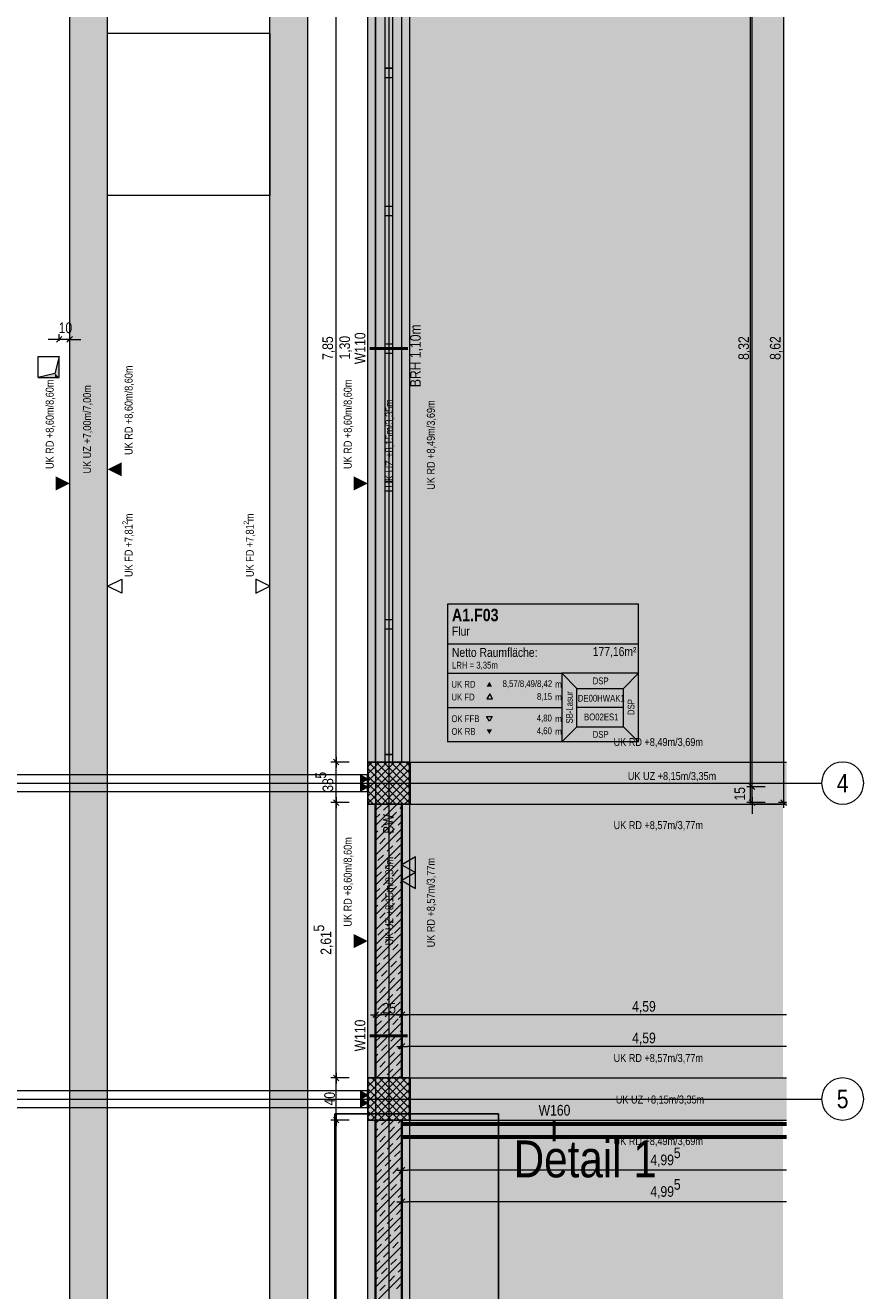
# Model space of a CAD drawing. Extents: x -720 to 300, y 62 to 1107.
# Tile 57 of 117: x -67 to 92, y 506 to 747. Entities that reach past the tile are written whole.
import ezdxf
from ezdxf.enums import TextEntityAlignment as Align
from ezdxf.lldxf.tags import DXFTag

# ---------------------------------------------------------------- set-up
doc = ezdxf.new("R2010")
doc.units = 0
doc.layers.get('0').update_dxf_attribs({"lineweight": 35})
doc.layers.add('--Bem innen', color=3, linetype='Continuous', lineweight=35, true_color=0x00ff00, plot=False)
doc.layers.add('iwb_Schraffur_Unterzug', color=7, linetype='Continuous', lineweight=5, true_color=0xffffcc, plot=False)
for name, color, linetype, lineweight, true_color in [('00 -Bauelemente -Dämmung innen', 7, 'Continuous', 9, 0xff7fe6), ('00 -Bauelemente -Gipskarton', 7, 'Continuous', 9, 0xff7fe6), ('00_Beschriftung UZ', 3, 'Continuous', 13, 0x00ff00), ('30 -33 Aussenwände- 3 Aussenstützen', 7, 'Continuous', 50, 0x0000dd), ('30 -34 Innenwände- 1 tragend', 7, 'Continuous', 13, 0xdd0806), ('30 -34 Innenwände- 2 nichttragend', 7, 'Continuous', 18, 0xff7fe6), ('30 -34 Innenwände- 4 Türen_Fenster', 9, 'Continuous', 15, 0x808080), ('30 -35 Decken- 1 Konstruktion-Träger- Stahlbeton', 7, 'grob-A06G9FGE8I', 13, 0x33aa00), ('30 -35 Decken- 11 Durchbruch', 5, 'Continuous', 15, 0x0000ff), ('60- 61 allgemeine Ausstattung- 1 Möbel', 7, 'Continuous', 9, 0x00cccc), ('70 -72 Beschriftung- 1 Beschriftung allgemein', 7, 'Continuous', 9, 0xff6633), ('70 -72 Beschriftung- 2 Beschriftung Bauteile', 7, 'Continuous', 9, 0x9999ff), ('70 -75 Raumstempel- 1 Raumstempel', 1, 'Continuous', 50, 0xff0000), ('70 -76 Bemaßung- 2 Allgemein', 9, 'Continuous', 5, 0x808080), ('E_Leerrohr_Detailnummer', 1, 'Continuous', 25, 0xff0000), ('iwb_Layout Achsbezeichung', 1, 'Continuous', 13, 0xff0000), ('iwb_Layout BA_Markierung', 7, 'Continuous', 9, 0xbadcdc), ('iwb_Schraffur_ Verglasung', 5, 'Continuous', 13, 0x0000ff), ('iwb_Schraffur_BW', 7, 'Continuous', 13, 0x7400e8), ('iwb_Sichtbeton', 2, 'Continuous', 50, 0xffff00), ('iwb_Sichtbeton-Shading', 2, 'Continuous', 50, 0xffff00)]:
    doc.layers.add(name, color=color, linetype=linetype, lineweight=lineweight, true_color=true_color)
for name, color, linetype, lineweight in [('70 -71 Achsen- 1 Gebäudeachsen', 7, 'STRICHPUNKT2-A06G9FGD8I', 18), ('70 -75 Raumstempel- 3 Wandstempel', 7, 'Continuous', 50), ('Keine', 7, 'Continuous', 9)]:
    doc.layers.add(name, color=color, linetype=linetype, lineweight=lineweight)
doc.styles.get("Standard").update_dxf_attribs({"font": 'ARIALN.TTF'})
tags = doc.linetypes.add('grob-A06G9FGE8I', pattern=[14, 3, -8, 3]).pattern_tags.tags
tags[8:9] = [DXFTag(74, 4), DXFTag(75, 0), DXFTag(340, '0'), DXFTag(46, 0.0), DXFTag(50, 0.0), DXFTag(44, 0.0), DXFTag(45, 0.0)]
tags[6:7] = [DXFTag(74, 4), DXFTag(75, 0), DXFTag(340, '0'), DXFTag(46, 0.0), DXFTag(50, 0.0), DXFTag(44, 0.0), DXFTag(45, 0.0)]
tags[4:5] = [DXFTag(74, 4), DXFTag(75, 0), DXFTag(340, '0'), DXFTag(46, 0.0), DXFTag(50, 0.0), DXFTag(44, 0.0), DXFTag(45, 0.0)]
tags = doc.linetypes.add('STRICHPUNKT2', pattern=[12.7, 6.35, -3.175, 0, -3.175]).pattern_tags.tags
tags[10:11] = [DXFTag(74, 4), DXFTag(75, 0), DXFTag(340, '0'), DXFTag(46, 0.0), DXFTag(50, 0.0), DXFTag(44, 0.0), DXFTag(45, 0.0)]
tags[8:9] = [DXFTag(74, 4), DXFTag(75, 0), DXFTag(340, '0'), DXFTag(46, 0.0), DXFTag(50, 0.0), DXFTag(44, 0.0), DXFTag(45, 0.0)]
tags[6:7] = [DXFTag(74, 4), DXFTag(75, 0), DXFTag(340, '0'), DXFTag(46, 0.0), DXFTag(50, 0.0), DXFTag(44, 0.0), DXFTag(45, 0.0)]
tags[4:5] = [DXFTag(74, 4), DXFTag(75, 0), DXFTag(340, '0'), DXFTag(46, 0.0), DXFTag(50, 0.0), DXFTag(44, 0.0), DXFTag(45, 0.0)]
tags = doc.linetypes.add('STRICHPUNKT2-A06G9FGD8I', pattern=[12.7, 6.35, -3.175, 0, -3.175]).pattern_tags.tags
tags[10:11] = [DXFTag(74, 4), DXFTag(75, 0), DXFTag(340, '0'), DXFTag(46, 0.0), DXFTag(50, 0.0), DXFTag(44, 0.0), DXFTag(45, 0.0)]
tags[8:9] = [DXFTag(74, 4), DXFTag(75, 0), DXFTag(340, '0'), DXFTag(46, 0.0), DXFTag(50, 0.0), DXFTag(44, 0.0), DXFTag(45, 0.0)]
tags[6:7] = [DXFTag(74, 4), DXFTag(75, 0), DXFTag(340, '0'), DXFTag(46, 0.0), DXFTag(50, 0.0), DXFTag(44, 0.0), DXFTag(45, 0.0)]
tags[4:5] = [DXFTag(74, 4), DXFTag(75, 0), DXFTag(340, '0'), DXFTag(46, 0.0), DXFTag(50, 0.0), DXFTag(44, 0.0), DXFTag(45, 0.0)]

# ---------------------------------------------------------------- blocks, each defined once
blk = doc.blocks.new('Shading-A06G9FFR8I', base_point=(4.49, 381.85))
at = {"layer": 'iwb_Sichtbeton-Shading', "color": 51, "true_color": 0xffff7f}
blk.add_solid([(4.49, 381.85), (3.89, 381.85), (4.49, 598.85), (3.89, 598.85)], dxfattribs=at)
blk = doc.blocks.new('Polygon-A06G9FG78I')
at = {"color": 0, "linetype": 'ByBlock', "lineweight": -2, "ltscale": 0.13}
blk.add_solid([(4.9, 79.64), (4.74, 1076.75), (76.55, 79.45), (76.55, 1076.75)], dxfattribs=at)
blk = doc.blocks.new('Referenz-A06G9FGF8I')
at = {"layer": '00 -Bauelemente -Dämmung innen', "color": 0, "linetype": 'Continuous', "ltscale": 0.13}
for p, q in [((77.24, 537.85), (4.19, 537.85)), ((77.24, 535.85), (4.19, 535.85))]:
    blk.add_line(p, q, dxfattribs=at)
at = {"layer": '00 -Bauelemente -Gipskarton', "color": 0, "linetype": 'Continuous', "ltscale": 0.13}
for p, q in [((77.24, 538.35), (4.19, 538.35)), ((77.24, 538.1), (4.19, 538.1)), ((77.24, 537.85), (4.19, 537.85)), ((77.24, 535.85), (4.19, 535.85)), ((77.24, 535.6), (4.19, 535.6)), ((77.24, 535.35), (4.19, 535.35))]:
    blk.add_line(p, q, dxfattribs=at)
at = {"layer": '00_Beschriftung UZ', "color": 0, "linetype": 'Continuous', "lineweight": 5, "ltscale": 0.13}
for p, q in [((-0.81, 762.85), (-0.81, 220.85)), ((-51.71, 640.25), (-49.04, 641.59)), ((-49.04, 641.59), (-49.04, 638.92)), ((-23.57, 641.59), (-23.58, 638.92)), ((-20.91, 640.25), (-23.57, 641.59)), ((-49.04, 638.92), (-51.71, 640.25)), ((-23.58, 638.92), (-20.91, 640.25))]:
    blk.add_line(p, q, dxfattribs=at)
at = {"layer": '00_Beschriftung UZ', "color": 0, "linetype": 'Continuous', "lineweight": 0, "ltscale": 0.13}
for points in [[(-49.04, 661.08), (-51.71, 662.42), (-49.04, 663.76)], [(-61.58, 658.41), (-58.91, 659.75), (-61.57, 661.08)], [(-4.98, 658.41), (-2.31, 659.75), (-4.97, 661.08)], [(-4.98, 571.51), (-2.31, 572.85), (-4.97, 574.18)]]:
    blk.add_solid(points, dxfattribs=at)
at = {"layer": '30 -33 Aussenwände- 3 Aussenstützen', "color": 0, "lineweight": 9}
for p, q in [((-2.31, 606.01), (-1.47, 606.85)), ((-2.31, 604.6), (-0.06, 606.85)), ((-2.31, 603.19), (1.35, 606.85)), ((-2.31, 601.77), (2.77, 606.85)), ((-2.31, 600.36), (4.18, 606.85)), ((-2.31, 598.94), (5.6, 606.85)), ((-2.31, 605.6), (4.45, 598.85)), ((-2.14, 606.85), (5.69, 599.01)), ((-0.72, 606.85), (5.69, 600.43)), ((0.69, 606.85), (5.69, 601.84)), ((2.1, 606.85), (5.69, 603.26)), ((3.52, 606.85), (5.69, 604.67)), ((4.93, 606.85), (5.69, 606.09)), ((-2.31, 604.19), (3.03, 598.85)), ((-0.99, 598.85), (5.69, 605.53)), ((0.43, 598.85), (5.69, 604.12)), ((1.69, 603.85), (1.69, 601.85)), ((-2.31, 602.77), (1.62, 598.85)), ((-2.31, 601.36), (0.21, 598.85)), ((0.69, 602.85), (2.69, 602.85)), ((1.84, 598.85), (5.69, 602.7)), ((3.25, 598.85), (5.69, 601.29)), ((-2.31, 599.94), (-1.21, 598.85)), ((4.67, 598.85), (5.69, 599.87)), ((-2.31, 546.62), (-2.08, 546.85)), ((-2.31, 545.2), (-0.66, 546.85)), ((-2.31, 543.79), (0.75, 546.85)), ((-2.31, 542.37), (2.17, 546.85)), ((-2.31, 540.96), (3.58, 546.85)), ((-2.31, 539.55), (4.99, 546.85)), ((-2.31, 546.2), (5.05, 538.85)), ((-1.59, 538.85), (5.69, 546.13)), ((-1.53, 546.85), (5.69, 539.62)), ((-0.12, 546.85), (5.69, 541.03)), ((1.29, 546.85), (5.69, 542.45)), ((2.71, 546.85), (5.69, 543.86)), ((4.12, 546.85), (5.69, 545.27)), ((5.54, 546.85), (5.69, 546.69)), ((-2.31, 544.79), (3.64, 538.85)), ((-2.31, 543.38), (2.22, 538.85)), ((-0.18, 538.85), (5.69, 544.72)), ((1.24, 538.85), (5.69, 543.3)), ((1.69, 543.85), (1.69, 541.85)), ((-2.31, 541.96), (0.81, 538.85)), ((0.69, 542.85), (2.69, 542.85)), ((2.65, 538.85), (5.69, 541.89)), ((-2.31, 540.55), (-0.61, 538.85)), ((-2.31, 539.13), (-2.02, 538.85)), ((4.07, 538.85), (5.69, 540.48)), ((5.48, 538.85), (5.69, 539.06))]:
    blk.add_line(p, q, dxfattribs=at)
at = {"layer": '30 -33 Aussenwände- 3 Aussenstützen', "color": 0, "linetype": 'Continuous', "lineweight": -2, "ltscale": 0.25}
for p, q in [((5.69, 606.85), (-2.31, 606.85)), ((-2.31, 606.85), (-2.31, 598.85)), ((5.69, 598.85), (5.69, 606.85)), ((-2.31, 598.85), (5.69, 598.85)), ((5.69, 546.85), (-2.31, 546.85)), ((-2.31, 546.85), (-2.31, 538.85)), ((5.69, 538.85), (5.69, 546.85)), ((-2.31, 538.85), (5.69, 538.85))]:
    blk.add_line(p, q, dxfattribs=at)
at = {"layer": '30 -34 Innenwände- 1 tragend', "color": 0, "linetype": 'Continuous', "ltscale": 0.13}
for p, q in [((4.19, 606.85), (-0.81, 606.85)), ((4.19, 606.85), (-0.81, 606.85)), ((4.19, 606.85), (-0.81, 606.85)), ((-0.81, 546.85), (-0.81, 598.85)), ((4.19, 598.85), (-0.81, 598.85)), ((4.19, 546.85), (4.19, 598.85)), ((4.19, 546.85), (-0.81, 546.85)), ((4.19, 538.85), (-0.81, 538.85)), ((-0.81, 381.85), (-0.81, 538.85)), ((4.19, 381.85), (4.19, 538.85))]:
    blk.add_line(p, q, dxfattribs=at)
at = {"layer": '30 -34 Innenwände- 1 tragend', "color": 0, "lineweight": 9}
for p, q in [((-0.81, 597.61), (0.43, 598.85)), ((-0.81, 594.79), (3.25, 598.85)), ((-0.81, 597.61), (0.43, 598.85)), ((-0.81, 594.79), (3.25, 598.85)), ((0.67, 597.68), (1.73, 598.74)), ((0.67, 597.68), (1.73, 598.74)), ((3.85, 598.03), (4.19, 598.37)), ((3.85, 598.03), (4.19, 598.37)), ((-0.81, 596.2), (-0.04, 596.97)), ((-0.81, 596.2), (-0.04, 596.97)), ((-0.81, 591.96), (4.19, 596.96)), ((-0.81, 591.96), (4.19, 596.96)), ((2.08, 596.26), (3.14, 597.32)), ((2.08, 596.26), (3.14, 597.32)), ((-0.81, 589.13), (4.19, 594.13)), ((-0.81, 589.13), (4.19, 594.13)), ((-0.81, 593.37), (-0.39, 593.79)), ((-0.81, 593.37), (-0.39, 593.79)), ((0.32, 594.49), (1.38, 595.55)), ((0.32, 594.49), (1.38, 595.55)), ((1.73, 593.08), (2.79, 594.14)), ((1.73, 593.08), (2.79, 594.14)), ((3.5, 594.85), (4.19, 595.54)), ((3.5, 594.85), (4.19, 595.54)), ((-0.81, 586.3), (4.19, 591.3)), ((-0.81, 586.3), (4.19, 591.3)), ((-0.04, 591.31), (1.02, 592.37)), ((-0.04, 591.31), (1.02, 592.37)), ((3.14, 591.67), (4.19, 592.72)), ((3.14, 591.67), (4.19, 592.72)), ((-0.81, 590.54), (-0.75, 590.6)), ((-0.81, 590.54), (-0.75, 590.6)), ((-0.39, 588.13), (0.67, 589.19)), ((-0.39, 588.13), (0.67, 589.19)), ((1.38, 589.9), (2.44, 590.96)), ((1.38, 589.9), (2.44, 590.96)), ((2.79, 588.48), (3.85, 589.54)), ((2.79, 588.48), (3.85, 589.54)), ((-0.81, 583.47), (4.19, 588.47)), ((-0.81, 583.47), (4.19, 588.47)), ((1.02, 586.72), (2.08, 587.78)), ((1.02, 586.72), (2.08, 587.78)), ((2.44, 585.3), (3.5, 586.36)), ((2.44, 585.3), (3.5, 586.36)), ((-0.81, 580.64), (4.19, 585.64)), ((-0.81, 580.64), (4.19, 585.64)), ((-0.75, 584.95), (0.32, 586.01)), ((-0.75, 584.95), (0.32, 586.01)), ((0.67, 583.53), (1.73, 584.59)), ((0.67, 583.53), (1.73, 584.59)), ((3.85, 583.89), (4.19, 584.23)), ((3.85, 583.89), (4.19, 584.23)), ((-0.81, 582.06), (-0.04, 582.83)), ((-0.81, 582.06), (-0.04, 582.83)), ((-0.81, 577.82), (4.19, 582.82)), ((-0.81, 577.82), (4.19, 582.82)), ((2.08, 582.12), (3.14, 583.18)), ((2.08, 582.12), (3.14, 583.18)), ((-0.81, 574.99), (4.19, 579.99)), ((-0.81, 574.99), (4.19, 579.99)), ((-0.81, 579.23), (-0.39, 579.64)), ((-0.81, 579.23), (-0.39, 579.64)), ((0.32, 580.35), (1.38, 581.41)), ((0.32, 580.35), (1.38, 581.41)), ((1.73, 578.94), (2.79, 580)), ((1.73, 578.94), (2.79, 580)), ((3.5, 580.71), (4.19, 581.4)), ((3.5, 580.71), (4.19, 581.4)), ((-0.81, 572.16), (4.19, 577.16)), ((-0.81, 572.16), (4.19, 577.16)), ((-0.04, 577.17), (1.02, 578.23)), ((-0.04, 577.17), (1.02, 578.23)), ((1.38, 575.76), (2.44, 576.82)), ((1.38, 575.76), (2.44, 576.82)), ((3.14, 577.52), (4.19, 578.57)), ((3.14, 577.52), (4.19, 578.57)), ((-0.81, 576.4), (-0.75, 576.46)), ((-0.81, 576.4), (-0.75, 576.46)), ((-0.81, 569.33), (4.19, 574.33)), ((-0.81, 569.33), (4.19, 574.33)), ((-0.39, 573.99), (0.67, 575.05)), ((-0.39, 573.99), (0.67, 575.05)), ((2.79, 574.34), (3.85, 575.4)), ((2.79, 574.34), (3.85, 575.4)), ((1.02, 572.57), (2.08, 573.63)), ((1.02, 572.57), (2.08, 573.63)), ((2.44, 571.16), (3.5, 572.22)), ((2.44, 571.16), (3.5, 572.22)), ((-0.81, 566.5), (4.19, 571.5)), ((-0.81, 566.5), (4.19, 571.5)), ((-0.75, 570.81), (0.32, 571.87)), ((-0.75, 570.81), (0.32, 571.87)), ((0.67, 569.39), (1.73, 570.45)), ((0.67, 569.39), (1.73, 570.45)), ((3.85, 569.75), (4.19, 570.09)), ((3.85, 569.75), (4.19, 570.09)), ((-0.81, 567.92), (-0.04, 568.68)), ((-0.81, 567.92), (-0.04, 568.68)), ((-0.81, 563.67), (4.19, 568.67)), ((-0.81, 563.67), (4.19, 568.67)), ((0.32, 566.21), (1.38, 567.27)), ((0.32, 566.21), (1.38, 567.27)), ((2.08, 567.98), (3.14, 569.04)), ((2.08, 567.98), (3.14, 569.04)), ((3.5, 566.56), (4.19, 567.26)), ((3.5, 566.56), (4.19, 567.26)), ((-0.81, 560.85), (4.19, 565.85)), ((-0.81, 560.85), (4.19, 565.85)), ((-0.81, 565.09), (-0.39, 565.5)), ((-0.81, 565.09), (-0.39, 565.5)), ((1.73, 564.8), (2.79, 565.86)), ((1.73, 564.8), (2.79, 565.86)), ((-0.81, 558.02), (4.19, 563.02)), ((-0.81, 558.02), (4.19, 563.02)), ((-0.81, 562.26), (-0.75, 562.32)), ((-0.81, 562.26), (-0.75, 562.32)), ((-0.04, 563.03), (1.02, 564.09)), ((-0.04, 563.03), (1.02, 564.09)), ((1.38, 561.61), (2.44, 562.67)), ((1.38, 561.61), (2.44, 562.67)), ((3.14, 563.38), (4.19, 564.43)), ((3.14, 563.38), (4.19, 564.43)), ((-0.81, 555.19), (4.19, 560.19)), ((-0.81, 555.19), (4.19, 560.19)), ((-0.39, 559.85), (0.67, 560.91)), ((-0.39, 559.85), (0.67, 560.91)), ((2.79, 560.2), (3.85, 561.26)), ((2.79, 560.2), (3.85, 561.26)), ((-0.75, 556.66), (0.32, 557.72)), ((-0.75, 556.66), (0.32, 557.72)), ((1.02, 558.43), (2.08, 559.49)), ((1.02, 558.43), (2.08, 559.49)), ((2.44, 557.02), (3.5, 558.08)), ((2.44, 557.02), (3.5, 558.08)), ((-0.81, 552.36), (4.19, 557.36)), ((-0.81, 552.36), (4.19, 557.36)), ((0.67, 555.25), (1.73, 556.31)), ((0.67, 555.25), (1.73, 556.31)), ((3.85, 555.6), (4.19, 555.95)), ((3.85, 555.6), (4.19, 555.95)), ((-0.81, 553.77), (-0.04, 554.54)), ((-0.81, 553.77), (-0.04, 554.54)), ((-0.81, 549.53), (4.19, 554.53)), ((-0.81, 549.53), (4.19, 554.53)), ((0.32, 552.07), (1.38, 553.13)), ((0.32, 552.07), (1.38, 553.13)), ((2.08, 553.84), (3.14, 554.9)), ((2.08, 553.84), (3.14, 554.9)), ((3.5, 552.42), (4.19, 553.12)), ((3.5, 552.42), (4.19, 553.12)), ((-0.81, 550.95), (-0.39, 551.36)), ((-0.81, 550.95), (-0.39, 551.36)), ((-0.66, 546.85), (4.19, 551.7)), ((-0.66, 546.85), (4.19, 551.7)), ((1.73, 550.65), (2.79, 551.71)), ((1.73, 550.65), (2.79, 551.71)), ((3.14, 549.24), (4.19, 550.29)), ((3.14, 549.24), (4.19, 550.29)), ((-0.81, 548.12), (-0.75, 548.18)), ((-0.81, 548.12), (-0.75, 548.18)), ((-0.04, 548.89), (1.02, 549.95)), ((-0.04, 548.89), (1.02, 549.95)), ((1.38, 547.47), (2.44, 548.53)), ((1.38, 547.47), (2.44, 548.53)), ((2.17, 546.85), (4.19, 548.87)), ((2.17, 546.85), (4.19, 548.87)), ((3.58, 546.85), (3.85, 547.12)), ((3.58, 546.85), (3.85, 547.12)), ((-0.81, 538.22), (-0.18, 538.85)), ((-0.81, 535.39), (2.65, 538.85)), ((-0.81, 538.22), (-0.18, 538.85)), ((-0.81, 535.39), (2.65, 538.85)), ((0.32, 537.93), (1.24, 538.85)), ((0.32, 537.93), (1.24, 538.85)), ((3.5, 538.28), (4.07, 538.85)), ((3.5, 538.28), (4.07, 538.85)), ((-0.81, 532.56), (4.19, 537.56)), ((-0.81, 532.56), (4.19, 537.56)), ((-0.81, 536.8), (-0.39, 537.22)), ((-0.81, 536.8), (-0.39, 537.22)), ((1.73, 536.51), (2.79, 537.57)), ((1.73, 536.51), (2.79, 537.57)), ((3.14, 535.1), (4.19, 536.15)), ((3.14, 535.1), (4.19, 536.15)), ((-0.81, 529.73), (4.19, 534.73)), ((-0.81, 529.73), (4.19, 534.73)), ((-0.81, 533.98), (-0.75, 534.04)), ((-0.81, 533.98), (-0.75, 534.04)), ((-0.04, 534.74), (1.02, 535.8)), ((-0.04, 534.74), (1.02, 535.8)), ((1.38, 533.33), (2.44, 534.39)), ((1.38, 533.33), (2.44, 534.39)), ((-0.81, 526.9), (4.19, 531.9)), ((-0.81, 526.9), (4.19, 531.9)), ((-0.39, 531.56), (0.67, 532.62)), ((-0.39, 531.56), (0.67, 532.62)), ((1.02, 530.15), (2.08, 531.21)), ((1.02, 530.15), (2.08, 531.21)), ((2.79, 531.91), (3.85, 532.98)), ((2.79, 531.91), (3.85, 532.98)), ((-0.81, 524.08), (4.19, 529.08)), ((-0.81, 524.08), (4.19, 529.08)), ((-0.75, 528.38), (0.32, 529.44)), ((-0.75, 528.38), (0.32, 529.44)), ((2.44, 528.73), (3.5, 529.79)), ((2.44, 528.73), (3.5, 529.79)), ((-0.81, 525.49), (-0.04, 526.26)), ((-0.81, 525.49), (-0.04, 526.26)), ((-0.81, 521.25), (4.19, 526.25)), ((-0.81, 521.25), (4.19, 526.25)), ((0.67, 526.97), (1.73, 528.03)), ((0.67, 526.97), (1.73, 528.03)), ((2.08, 525.55), (3.14, 526.61)), ((2.08, 525.55), (3.14, 526.61)), ((3.85, 527.32), (4.19, 527.66)), ((3.85, 527.32), (4.19, 527.66)), ((0.32, 523.78), (1.38, 524.84)), ((0.32, 523.78), (1.38, 524.84)), ((3.5, 524.14), (4.19, 524.83)), ((3.5, 524.14), (4.19, 524.83)), ((-0.81, 518.42), (4.19, 523.42)), ((-0.81, 518.42), (4.19, 523.42)), ((-0.81, 522.66), (-0.39, 523.08)), ((-0.81, 522.66), (-0.39, 523.08)), ((-0.04, 520.6), (1.02, 521.66)), ((-0.04, 520.6), (1.02, 521.66)), ((1.73, 522.37), (2.79, 523.43)), ((1.73, 522.37), (2.79, 523.43)), ((3.14, 520.95), (4.19, 522)), ((3.14, 520.95), (4.19, 522)), ((-0.81, 515.59), (4.19, 520.59)), ((-0.81, 515.59), (4.19, 520.59)), ((-0.81, 519.83), (-0.75, 519.89)), ((-0.81, 519.83), (-0.75, 519.89)), ((1.38, 519.19), (2.44, 520.25)), ((1.38, 519.19), (2.44, 520.25)), ((-0.81, 512.76), (4.19, 517.76)), ((-0.81, 512.76), (4.19, 517.76)), ((-0.39, 517.42), (0.67, 518.48)), ((-0.39, 517.42), (0.67, 518.48)), ((1.02, 516), (2.08, 517.07)), ((1.02, 516), (2.08, 517.07)), ((2.79, 517.77), (3.85, 518.83)), ((2.79, 517.77), (3.85, 518.83)), ((-0.81, 509.93), (4.19, 514.93)), ((-0.81, 509.93), (4.19, 514.93)), ((-0.75, 514.24), (0.32, 515.3)), ((-0.75, 514.24), (0.32, 515.3)), ((2.44, 514.59), (3.5, 515.65)), ((2.44, 514.59), (3.5, 515.65)), ((-0.81, 511.35), (-0.04, 512.12)), ((-0.81, 511.35), (-0.04, 512.12)), ((-0.81, 507.11), (4.19, 512.11)), ((-0.81, 507.11), (4.19, 512.11)), ((0.67, 512.82), (1.73, 513.88)), ((0.67, 512.82), (1.73, 513.88)), ((2.08, 511.41), (3.14, 512.47)), ((2.08, 511.41), (3.14, 512.47)), ((3.85, 513.18), (4.19, 513.52)), ((3.85, 513.18), (4.19, 513.52)), ((0.32, 509.64), (1.38, 510.7)), ((0.32, 509.64), (1.38, 510.7)), ((3.5, 509.99), (4.19, 510.69)), ((3.5, 509.99), (4.19, 510.69)), ((-0.81, 504.28), (4.19, 509.28)), ((-0.81, 504.28), (4.19, 509.28)), ((-0.81, 508.52), (-0.39, 508.93)), ((-0.81, 508.52), (-0.39, 508.93)), ((-0.04, 506.46), (1.02, 507.52)), ((-0.04, 506.46), (1.02, 507.52)), ((1.73, 508.23), (2.79, 509.29)), ((1.73, 508.23), (2.79, 509.29)), ((3.14, 506.81), (4.19, 507.86)), ((3.14, 506.81), (4.19, 507.86))]:
    blk.add_line(p, q, dxfattribs=at)
at = {"layer": '30 -34 Innenwände- 1 tragend', "color": 0, "lineweight": 35}
for p, q in [((-0.81, 546.85), (-0.81, 598.85)), ((4.19, 546.85), (4.19, 598.85)), ((-0.81, 381.85), (-0.81, 538.85)), ((4.19, 381.85), (4.19, 538.85))]:
    blk.add_line(p, q, dxfattribs=at)
at = {"layer": '30 -34 Innenwände- 2 nichttragend', "color": 0, "linetype": 'Continuous', "ltscale": 0.18}
for p, q in [((4.19, 538.35), (4.19, 535.35)), ((77.24, 538.35), (4.19, 538.35)), ((77.24, 535.35), (4.19, 535.35))]:
    blk.add_line(p, q, dxfattribs=at)
at = {"layer": '30 -34 Innenwände- 4 Türen_Fenster', "color": 0, "linetype": 'Continuous', "ltscale": 0.15}
for p, q in [((-0.81, 606.85), (-0.81, 763.85)), ((0.99, 608.25), (0.99, 762.45)), ((2.39, 762.45), (2.39, 608.25)), ((4.19, 606.85), (4.19, 763.85)), ((0.99, 736.76), (0.99, 738.6)), ((0.99, 738.6), (2.39, 738.6)), ((2.39, 738.6), (0.99, 738.6)), ((2.39, 738.6), (2.39, 736.76)), ((2.39, 736.76), (0.99, 736.76)), ((2.39, 736.76), (0.99, 736.76)), ((0.99, 710.59), (0.99, 712.43)), ((0.99, 712.43), (2.39, 712.43)), ((2.39, 712.43), (2.39, 710.59)), ((2.39, 710.59), (0.99, 710.59)), ((0.99, 684.43), (0.99, 686.27)), ((0.99, 686.27), (2.39, 686.27)), ((2.39, 686.27), (2.39, 684.43)), ((2.39, 684.43), (0.99, 684.43)), ((0.99, 658.26), (0.99, 660.1)), ((0.99, 660.1), (2.39, 660.1)), ((2.39, 660.1), (2.39, 658.26)), ((2.39, 658.26), (0.99, 658.26)), ((0.99, 632.09), (0.99, 633.93)), ((0.99, 633.93), (2.39, 633.93)), ((2.39, 632.09), (0.99, 632.09)), ((2.39, 633.93), (2.39, 632.09)), ((2.39, 608.25), (0.99, 608.25)), ((0.99, 608.25), (2.39, 608.25)), ((0.99, 606.85), (0.99, 608.25)), ((0.99, 608.25), (2.39, 608.25)), ((2.39, 608.25), (2.39, 606.85)), ((0.99, 606.85), (-0.81, 606.85)), ((2.39, 606.85), (0.99, 606.85)), ((2.39, 606.85), (4.19, 606.85))]:
    blk.add_line(p, q, dxfattribs=at)
at = {"layer": '30 -35 Decken- 1 Konstruktion-Träger- Stahlbeton', "color": 0}
for p, q in [((-58.91, 216.85), (-58.91, 763.85)), ((-51.71, 216.85), (-51.71, 763.85)), ((-20.91, 216.85), (-20.91, 763.85)), ((-13.71, 216.85), (-13.71, 763.85)), ((-2.31, 220.85), (-2.31, 763.85)), ((5.69, 220.85), (5.69, 763.85)), ((5.69, 606.85), (77.24, 606.85)), ((-682.31, 604.45), (-2.31, 604.45)), ((-682.31, 601.25), (-2.31, 601.25)), ((5.69, 598.85), (77.24, 598.85)), ((5.69, 546.85), (77.24, 546.85)), ((-682.31, 544.45), (-2.31, 544.45)), ((-682.31, 541.25), (-2.31, 541.25)), ((5.69, 538.85), (77.24, 538.85))]:
    blk.add_line(p, q, dxfattribs=at)
at = {"layer": '30 -35 Decken- 1 Konstruktion-Träger- Stahlbeton', "color": 0, "linetype": 'Continuous', "lineweight": 35, "ltscale": 0.35}
for p, q in [((5.69, 606.85), (5.69, 598.85)), ((-2.31, 604.45), (-2.31, 601.25)), ((5.69, 546.85), (5.69, 538.85)), ((-2.31, 544.45), (-2.31, 541.25))]:
    blk.add_line(p, q, dxfattribs=at)
at = {"layer": '30 -35 Decken- 11 Durchbruch', "color": 0, "linetype": 'Continuous', "ltscale": 0.15}
for p, q in [((-64.91, 679.85), (-64.91, 683.85)), ((-64.91, 683.85), (-60.91, 683.85)), ((-60.91, 683.85), (-61.71, 680.65)), ((-60.91, 683.85), (-61.71, 680.65)), ((-60.91, 679.85), (-60.91, 683.85)), ((-61.71, 680.65), (-64.91, 679.85)), ((-61.71, 680.65), (-64.91, 679.85)), ((-64.91, 679.85), (-60.91, 679.85))]:
    blk.add_line(p, q, dxfattribs=at)
at = {"layer": '30 -35 Decken- 11 Durchbruch', "color": 0, "lineweight": 0}
for points in [[(-60.91, 679.85), (-61.71, 680.65), (-60.91, 683.85)], [(-61.71, 679.85), (-64.91, 679.85), (-61.71, 680.65)], [(-61.71, 679.85), (-61.71, 680.65), (-60.91, 679.85)]]:
    blk.add_solid(points, dxfattribs=at)
at = {"layer": '60- 61 allgemeine Ausstattung- 1 Möbel', "color": 0, "linetype": 'Continuous', "ltscale": 0.13}
for p, q in [((70.39, 598.85), (70.39, 771.85)), ((77.24, 598.85), (70.39, 598.85)), ((5.69, 546.85), (77.24, 546.85)), ((5.69, 538.35), (5.69, 546.85)), ((77.24, 538.35), (5.69, 538.35))]:
    blk.add_line(p, q, dxfattribs=at)
at = {"layer": '70 -71 Achsen- 1 Gebäudeachsen', "color": 0, "linetype": 'STRICHPUNKT2-A06G9FGD8I', "ltscale": 0.18}
for p, q in [((1.69, 1077.79), (1.69, 78.35)), ((-682.31, 602.85), (77.24, 602.85)), ((-682.31, 542.85), (77.24, 542.85))]:
    blk.add_line(p, q, dxfattribs=at)
at = {"layer": '70 -72 Beschriftung- 2 Beschriftung Bauteile', "color": 0}
for p, q in [((-3.6, 604.35), (-2.31, 603.6)), ((-3.6, 602.85), (-3.6, 604.35)), ((-2.31, 603.6), (-3.6, 602.85)), ((-3.6, 602.85), (-2.31, 602.1)), ((-3.6, 601.35), (-3.6, 602.85)), ((-2.31, 602.1), (-3.6, 601.35)), ((6.79, 588.85), (4.19, 587.35)), ((6.79, 585.85), (6.79, 588.85)), ((4.19, 587.35), (6.79, 585.85)), ((6.79, 585.85), (4.19, 584.35)), ((4.19, 584.35), (6.79, 582.85)), ((6.79, 582.85), (6.79, 585.85)), ((-3.6, 544.35), (-2.31, 543.6)), ((-3.6, 542.85), (-3.6, 544.35)), ((-2.31, 543.6), (-3.6, 542.85)), ((-3.6, 542.85), (-2.31, 542.1)), ((-3.6, 541.35), (-3.6, 542.85)), ((-2.31, 542.1), (-3.6, 541.35))]:
    blk.add_line(p, q, dxfattribs=at)
at = {"layer": '70 -72 Beschriftung- 2 Beschriftung Bauteile', "color": 0, "lineweight": 0}
for points in [[(-3.6, 602.85), (-3.6, 604.35), (-2.31, 603.6)], [(-3.6, 601.35), (-3.6, 602.85), (-2.31, 602.1)], [(-3.6, 542.85), (-3.6, 544.35), (-2.31, 543.6)], [(-3.6, 541.35), (-3.6, 542.85), (-2.31, 542.1)]]:
    blk.add_solid(points, dxfattribs=at)
at = {"layer": '70 -75 Raumstempel- 1 Raumstempel', "color": 0, "lineweight": 9}
for p, q in [((12.82, 636.8), (12.82, 610.66)), ((49.14, 636.8), (12.82, 636.8)), ((49.14, 610.66), (49.14, 636.8)), ((49.14, 629.2), (12.82, 629.2)), ((12.82, 623.73), (34.55, 623.73)), ((37.43, 620.83), (34.55, 623.73)), ((49.14, 623.73), (34.55, 623.73)), ((34.55, 623.73), (34.55, 610.66)), ((46.26, 620.83), (49.14, 623.73)), ((37.43, 613.56), (37.43, 620.83)), ((37.43, 620.83), (46.26, 620.83)), ((46.26, 613.56), (46.26, 620.83)), ((20.86, 619.77), (20.33, 618.86)), ((20.33, 618.86), (21.38, 618.86)), ((21.38, 618.86), (20.86, 619.77)), ((12.82, 617.19), (34.55, 617.19)), ((20.79, 614.59), (20.26, 615.5)), ((20.26, 615.5), (21.31, 615.5)), ((21.31, 615.5), (20.79, 614.59)), ((46.26, 617.19), (37.43, 617.19)), ((37.43, 613.56), (34.55, 610.66)), ((37.43, 613.56), (46.26, 613.56)), ((46.26, 613.56), (49.14, 610.66)), ((49.14, 610.66), (12.82, 610.66))]:
    blk.add_line(p, q, dxfattribs=at)
at = {"layer": '70 -75 Raumstempel- 1 Raumstempel', "color": 0, "lineweight": 0}
for points in [[(21.31, 621.18), (20.79, 622.09), (20.26, 621.18)], [(21.31, 613.05), (20.79, 612.15), (20.26, 613.05)]]:
    blk.add_solid(points, dxfattribs=at)
at = {"layer": '70 -75 Raumstempel- 3 Wandstempel', "color": 0, "linetype": 'Continuous', "ltscale": 0.5}
blk.add_line((33.09, 538.85), (33.09, 534.85), dxfattribs=at)
at = {"layer": '70 -76 Bemaßung- 2 Allgemein', "color": 0, "linetype": 'Continuous', "ltscale": 0.13}
for p, q in [((76.69, 600.21), (76.69, 770.49)), ((70.69, 603.21), (70.69, 767.49)), ((-8.31, 607.91), (-8.31, 762.79)), ((-60.38, 687.64), (-61.44, 686.58)), ((-60.91, 686.85), (-60.91, 688.11)), ((-59.44, 686.58), (-58.38, 687.64)), ((-58.91, 686.85), (-58.91, 688.11)), ((-61.97, 687.11), (-63.03, 687.11)), ((-60.41, 687.11), (-61.97, 687.11)), ((-58.91, 687.11), (-60.91, 687.11)), ((-59.41, 687.11), (-57.85, 687.11)), ((-57.85, 687.11), (-56.79, 687.11)), ((-5.81, 606.85), (-9.31, 606.85)), ((-5.81, 606.85), (-9.31, 606.85)), ((-8.31, 605.85), (-8.31, 607.91)), ((-8.31, 607.85), (-8.31, 605.79)), ((-8.31, 600.21), (-8.31, 605.79)), ((70.69, 603.21), (70.69, 604.27)), ((70.69, 601.15), (70.69, 603.21)), ((70.69, 601.15), (70.69, 603.21)), ((73.19, 602.15), (69.69, 602.15)), ((73.19, 602.15), (69.69, 602.15)), ((70.69, 599.15), (70.69, 602.15)), ((-5.81, 599.15), (-9.31, 599.15)), ((-5.81, 599.15), (-9.31, 599.15)), ((-8.31, 598.15), (-8.31, 600.21)), ((-8.31, 600.15), (-8.31, 598.09)), ((73.19, 599.15), (69.69, 599.15)), ((70.69, 600.15), (70.69, 598.09)), ((77.24, 599.15), (75.69, 599.15)), ((76.69, 598.15), (76.69, 600.21)), ((-8.31, 547.91), (-8.31, 598.09)), ((70.69, 598.09), (70.69, 597.03)), ((-1.81, 558.85), (0.25, 558.85)), ((-0.81, 556.35), (-0.81, 559.85)), ((3.13, 558.85), (0.25, 558.85)), ((5.19, 558.85), (3.13, 558.85)), ((3.19, 558.85), (5.25, 558.85)), ((4.19, 556.35), (4.19, 559.85)), ((4.19, 556.35), (4.19, 559.85)), ((77.24, 558.85), (5.25, 558.85)), ((3.19, 552.85), (5.25, 552.85)), ((4.19, 550.35), (4.19, 553.85)), ((77.24, 552.85), (5.25, 552.85)), ((-8.31, 545.85), (-8.31, 547.91)), ((-5.81, 546.85), (-9.31, 546.85)), ((-5.81, 546.85), (-9.31, 546.85)), ((-8.31, 547.85), (-8.31, 545.79)), ((-8.31, 539.91), (-8.31, 545.79)), ((-5.81, 538.85), (-9.31, 538.85)), ((-5.81, 538.85), (-9.31, 538.85)), ((-8.31, 537.85), (-8.31, 539.91)), ((-8.31, 539.85), (-8.31, 537.79)), ((-8.31, 382.91), (-8.31, 537.79)), ((4.19, 531.85), (4.19, 528.35)), ((3.19, 529.35), (5.25, 529.35)), ((77.24, 529.35), (5.25, 529.35)), ((4.19, 525.85), (4.19, 522.35)), ((3.19, 523.35), (5.25, 523.35)), ((77.24, 523.35), (5.25, 523.35))]:
    blk.add_line(p, q, dxfattribs=at)
at = {"layer": '70 -76 Bemaßung- 2 Allgemein', "color": 0, "linetype": 'Continuous', "lineweight": 20, "ltscale": 0.2}
for p, q in [((-8.84, 607.38), (-7.78, 606.32)), ((-7.78, 606.32), (-8.84, 607.38)), ((71.22, 601.62), (70.16, 602.68)), ((71.22, 601.62), (70.16, 602.68)), ((-8.84, 599.68), (-7.78, 598.62)), ((-7.78, 598.62), (-8.84, 599.68)), ((70.16, 599.68), (71.22, 598.62)), ((77.22, 598.62), (76.16, 599.68)), ((-1.34, 558.32), (-0.28, 559.38)), ((4.72, 559.38), (3.66, 558.32)), ((3.66, 558.32), (4.72, 559.38)), ((3.66, 552.32), (4.72, 553.38)), ((-7.78, 546.32), (-8.84, 547.38)), ((-8.84, 547.38), (-7.78, 546.32)), ((-7.78, 538.32), (-8.84, 539.38)), ((-8.84, 539.38), (-7.78, 538.32)), ((3.66, 528.82), (4.72, 529.88)), ((3.66, 522.82), (4.72, 523.88))]:
    blk.add_line(p, q, dxfattribs=at)
at = {"layer": 'Keine', "color": 0, "linetype": 'grob-A06G9FGE8I', "ltscale": 0.13}
for p, q in [((-51.71, 745.25), (-20.91, 745.25)), ((-51.71, 714.45), (-51.71, 745.25)), ((-20.91, 745.25), (-20.91, 714.45)), ((-20.91, 714.45), (-51.71, 714.45))]:
    blk.add_line(p, q, dxfattribs=at)
at = {"layer": 'Keine', "color": 0, "lineweight": 50}
for p, q in [((-1.89, 685.35), (5.28, 685.35)), ((-1.9, 554.85), (5.27, 554.85))]:
    blk.add_line(p, q, dxfattribs=at)
at = {"layer": '--Bem innen', "color": 0, "linetype": 'Continuous', "ltscale": 0.35, "insert": (-7.69, 683.28), "char_height": 2.0138, "attachment_point": 1, "rotation": 90}
blk.add_mtext('{\\fArial Narrow;1,30}', dxfattribs=at)
at = {"layer": '00_Beschriftung UZ', "color": 0, "linetype": 'Continuous', "lineweight": 5, "ltscale": 0.13, "attachment_point": 1, "rotation": 90}
for s, insert, char_height in [('{\\fArial Narrow;UK RD +8,60m/8,60m}', (-48.48, 665.17), 1.5103), ('{\\fArial Narrow;UK RD +8,60m/8,60m}', (-63.46, 662.5), 1.5103), ('{\\fArial Narrow;UK RD +8,60m/8,60m}', (-6.86, 662.5), 1.5103), ('{\\fArial Narrow;m}', (-48.48, 652.59), 1.5103), ('{\\fArial Narrow;m}', (-25.46, 652.59), 1.5103), ('{\\fArial Narrow;2}', (-48.9, 651.89), 1.0069), ('{\\fArial Narrow;+7,81}', (-48.48, 647.61), 1.5103), ('{\\fArial Narrow;2}', (-25.88, 651.89), 1.0069), ('{\\fArial Narrow;+7,81}', (-25.46, 647.61), 1.5103), ('{\\fArial Narrow;FD}', (-48.48, 644.87), 1.5103), ('{\\fArial Narrow;FD}', (-25.46, 644.87), 1.5103), ('{\\fArial Narrow;UK}', (-48.48, 641.98), 1.5103), ('{\\fArial Narrow;UK}', (-25.46, 641.98), 1.5103), ('{\\fArial Narrow;UK RD +8,60m/8,60m}', (-6.86, 575.6), 1.5103)]:
    blk.add_mtext(s, dxfattribs=dict(at, insert=insert, char_height=char_height))
at = {"layer": '00_Beschriftung UZ', "color": 0, "linetype": 'ByBlock', "lineweight": 5, "ltscale": 0.13, "char_height": 1.5103, "attachment_point": 1, "rotation": 90}
for s, insert in [('{\\fArial Narrow;UK UZ +7,00m/7,00m}', (-56.37, 661.64)), ('{\\fArial Narrow;UK UZ +8,15m/3,35m}', (1.03, 658.96)), ('{\\fArial Narrow;UK RD +8,49m/3,69m}', (8.92, 658.55)), ('{\\fArial Narrow;UK UZ +8,15m/3,35m}', (1.03, 572.06)), ('{\\fArial Narrow;UK RD +8,57m/3,77m}', (8.92, 571.65))]:
    blk.add_mtext(s, dxfattribs=dict(at, insert=insert))
at = {"layer": '00_Beschriftung UZ', "color": 0, "linetype": 'ByBlock', "lineweight": 5, "ltscale": 0.13, "char_height": 1.5103, "attachment_point": 1}
for s, insert in [('{\\fArial Narrow;UK RD +8,49m/3,69m}', (44.39, 611.4)), ('{\\fArial Narrow;UK UZ +8,15m/3,35m}', (47.09, 604.94)), ('{\\fArial Narrow;UK RD +8,57m/3,77m}', (44.39, 595.62)), ('{\\fArial Narrow;UK RD +8,57m/3,77m}', (44.39, 551.4)), ('{\\fArial Narrow;UK UZ +8,15m/3,35m}', (44.81, 543.51)), ('{\\fArial Narrow;UK RD +8,49m/3,69m}', (44.39, 535.62))]:
    blk.add_mtext(s, dxfattribs=dict(at, insert=insert))
at = {"layer": '70 -72 Beschriftung- 1 Beschriftung allgemein', "color": 0, "linetype": 'Continuous', "ltscale": 0.13, "insert": (5.74, 678.03), "char_height": 2.0138, "attachment_point": 1, "rotation": 90}
blk.add_mtext('{\\fArial Narrow;BRH 1,10m}', dxfattribs=at)
at = {"layer": '70 -75 Raumstempel- 1 Raumstempel', "color": 0, "linetype": 'Continuous', "ltscale": 0.5, "attachment_point": 1}
for s, insert, char_height, rotation in [('{\\fArial Narrow|b1|i0;A1.F03}', (13.69, 635.94), 2.3536, 0), ('{\\fArial Narrow;Flur}', (13.69, 632.55), 1.7117, 0), ('{\\fArial Narrow;Netto Raumfläche:}', (13.69, 628.52), 1.7117, 0), ('{\\fArial Narrow;177,16m²}', (40.44, 628.68), 1.7117, 0), ('{\\fArial Narrow;LRH = 3,35m}', (13.69, 625.88), 1.2838, 0), ('{\\fArial Narrow;8,57/8,49/8,42}', (23.31, 622.37), 1.2838, 0), ('{\\fArial Narrow;DSP}', (40.42, 622.9), 1.2838, 0), ('{\\fArial Narrow;UK RD}', (13.59, 622.26), 1.2838, 0), ('{\\fArial Narrow;8,15}', (29.84, 619.94), 1.2838, 0), ('{\\fArial Narrow;m}', (33.31, 622.25), 1.2838, 0), ('{\\fArial Narrow;SB-Lasur}', (35.35, 614.16), 1.2838, 90), ('{\\fArial Narrow;UK FD}', (13.59, 619.83), 1.2838, 0), ('{\\fArial Narrow;m}', (33.31, 619.82), 1.2838, 0), ('{\\fArial Narrow;DE00HWAK1}', (37.59, 619.6), 1.2838, 0), ('{\\fArial Narrow;DSP}', (47.06, 615.77), 1.2838, 90), ('{\\fArial Narrow;OK FFB}', (13.59, 615.71), 1.2838, 0), ('{\\fArial Narrow;4,80}', (29.8, 615.84), 1.2838, 0), ('{\\fArial Narrow;m}', (33.31, 615.71), 1.2838, 0), ('{\\fArial Narrow;BO02ES1}', (38.77, 616.05), 1.2838, 0), ('{\\fArial Narrow;OK RB}', (13.59, 613.3), 1.2838, 0), ('{\\fArial Narrow;4,60}', (29.8, 613.42), 1.2838, 0), ('{\\fArial Narrow;m}', (33.31, 613.3), 1.2838, 0), ('{\\fArial Narrow;DSP}', (40.42, 612.73), 1.2838, 0)]:
    blk.add_mtext(s, dxfattribs=dict(at, insert=insert, char_height=char_height, rotation=rotation))
at = {"layer": '70 -75 Raumstempel- 3 Wandstempel', "color": 0, "linetype": 'Continuous', "ltscale": 0.5, "char_height": 2.0138, "attachment_point": 1, "rotation": 90}
for s, insert in [('{\\fArial Narrow;W110}', (-4.77, 682.4)), ('{\\fArial Narrow;BW}', (0.61, 593.24)), ('{\\fArial Narrow;W110}', (-4.78, 551.9))]:
    blk.add_mtext(s, dxfattribs=dict(at, insert=insert))
at = {"layer": '70 -75 Raumstempel- 3 Wandstempel', "color": 0, "linetype": 'Continuous', "ltscale": 0.5, "insert": (30.15, 541.73), "char_height": 2.0138, "attachment_point": 1}
blk.add_mtext('{\\fArial Narrow;W160}', dxfattribs=at)
at = {"layer": '70 -76 Bemaßung- 2 Allgemein', "color": 0, "linetype": 'Continuous', "ltscale": 0.13, "char_height": 2.0138, "attachment_point": 1}
for s, insert in [('{\\fArial Narrow;10}', (-61.01, 690.31)), ('{\\fArial Narrow;25}', (0.49, 561.1)), ('{\\fArial Narrow;4,59}', (47.91, 561.46)), ('{\\fArial Narrow;4,59}', (47.91, 555.46)), ('{\\fArial Narrow;5}', (55.83, 533.64)), ('{\\fArial Narrow;4,99}', (51.36, 532.3)), ('{\\fArial Narrow;4,99}', (51.36, 526.3)), ('{\\fArial Narrow;5}', (55.83, 527.64))]:
    blk.add_mtext(s, dxfattribs=dict(at, insert=insert))
at = {"layer": '70 -76 Bemaßung- 2 Allgemein', "color": 0, "linetype": 'Continuous', "ltscale": 0.13, "char_height": 2.0138, "attachment_point": 1, "rotation": 90}
for s, insert in [('{\\fArial Narrow;7,85}', (-10.92, 683.2)), ('{\\fArial Narrow;8,32}', (68.08, 683.21)), ('{\\fArial Narrow;8,62}', (74.08, 683.21)), ('{\\fArial Narrow;5}', (-12.23, 603.69)), ('{\\fArial Narrow;38}', (-10.89, 601.21)), ('{\\fArial Narrow;15}', (67.34, 599.53)), ('{\\fArial Narrow;5}', (-12.6, 574.66)), ('{\\fArial Narrow;2,61}', (-11.26, 570.24)), ('{\\fArial Narrow;40}', (-10.56, 541.63))]:
    blk.add_mtext(s, dxfattribs=dict(at, insert=insert))
blk = doc.blocks.new('Referenz-A06G9FGH8I')
at = {"layer": 'iwb_Schraffur_BW', "linetype": 'Continuous', "ltscale": 0.13}
blk.add_hatch(color=256, dxfattribs=at).paths.add_polyline_path([(-0.8, 373.87), (-0.8, 606.85), (4.2, 606.85), (4.2, 381.85), (4.2, 373.87)])
at = {"layer": 'iwb_Schraffur_Unterzug', "linetype": 'Continuous', "ltscale": 0.13}
for points in [[(-54.91, 216.85), (-58.91, 216.85), (-58.91, 763.85), (-51.71, 763.85), (-51.71, 216.85)], [(-16.91, 216.85), (-20.91, 216.85), (-20.91, 763.85), (-13.71, 763.85), (-13.71, 216.85)]]:
    blk.add_hatch(color=256, dxfattribs=at).paths.add_polyline_path(points)
at = {"layer": 'iwb_Schraffur_ Verglasung', "linetype": 'Continuous', "ltscale": 0.13}
blk.add_solid([(-0.8, 606.85), (-0.8, 763.85), (4.2, 606.85), (4.2, 763.85)], dxfattribs=at)
at = {"layer": 'iwb_Schraffur_Unterzug', "linetype": 'Continuous', "ltscale": 0.13}
for points in [[(-2.31, 220.85), (-2.31, 823.85), (5.69, 220.85), (5.69, 823.85)], [(77.24, 600), (5.69, 598.85), (5.69, 606.85)], [(77.24, 600), (5.69, 606.85), (77.24, 606.85)], [(77.24, 598.85), (5.69, 598.85), (77.24, 600)], [(77.24, 540), (5.69, 538.85), (5.69, 546.85)], [(77.24, 540), (5.69, 546.85), (77.24, 546.85)], [(77.24, 538.85), (5.69, 538.85), (77.24, 540)]]:
    blk.add_solid(points, dxfattribs=at)
at = {"layer": 'iwb_Sichtbeton', "linetype": 'Continuous', "ltscale": 0.5}
blk.add_solid([(4.49, 381.85), (3.89, 381.85), (4.49, 598.85), (3.89, 598.85)], dxfattribs=at)
blk = doc.blocks.new('Polygon-A06G9FH98I')
at = {"color": 0, "linetype": 'ByBlock', "lineweight": -2, "ltscale": 0.25}
for p, q in [((-8.58, 378.84), (-8.58, 540.05)), ((-8.58, 540.05), (22.52, 540.05)), ((22.52, 540.05), (22.52, 378.84)), ((22.52, 378.84), (-8.58, 378.84))]:
    blk.add_line(p, q, dxfattribs=at)
blk = doc.blocks.new('Einzeiliger Text-A06G9FHP8I')
at = {"color": 0, "lineweight": -2, "insert": (25.41, 534.98), "char_height": 7, "attachment_point": 1}
blk.add_mtext('{\\fArial Narrow;Detail 1}', dxfattribs=at)

msp = doc.modelspace()

# ---------------------------------------------------------------- linework, layer by layer
at = {"layer": 'iwb_Layout Achsbezeichung', "linetype": 'STRICHPUNKT2', "lineweight": 13, "ltscale": 0.39}
for p, q in [((76.55, 602.85), (83.89, 602.85)), ((76.55, 542.85), (83.89, 542.85))]:
    msp.add_line(p, q, dxfattribs=at)
at = {"layer": 'iwb_Layout Achsbezeichung', "ltscale": 0.39, "extrusion": (0, 0, -1)}
for centre in [(-87.89, 602.85), (-87.89, 542.85)]:
    msp.add_circle(centre, 4, dxfattribs=at)

# ---------------------------------------------------------------- block references
at = {"color": 8, "lineweight": 25, "ltscale": 0.25, "true_color": 0x808080}
for name in ['Referenz-A06G9FGF8I', 'Referenz-A06G9FGH8I']:
    msp.add_blockref(name, (0, 0), dxfattribs=at)
msp.add_blockref('Shading-A06G9FFR8I', (4.49, 381.85))
at = {"layer": 'E_Leerrohr_Detailnummer', "ltscale": 0.25}
for name in ['Polygon-A06G9FH98I', 'Einzeiliger Text-A06G9FHP8I']:
    msp.add_blockref(name, (0, 0), dxfattribs=at)
at = {"layer": 'iwb_Layout BA_Markierung', "ltscale": 0.13}
msp.add_blockref('Polygon-A06G9FG78I', (0, 0), dxfattribs=at)

# ---------------------------------------------------------------- texts
at = {"layer": 'iwb_Layout Achsbezeichung', "ltscale": 0.39}
for s, p in [('4', (87.89, 602.85)), ('5', (87.89, 542.85))]:
    msp.add_text(s, height=3.5, dxfattribs=at).set_placement(p, align=Align.MIDDLE_CENTER)

doc.saveas('drawing.dxf')
